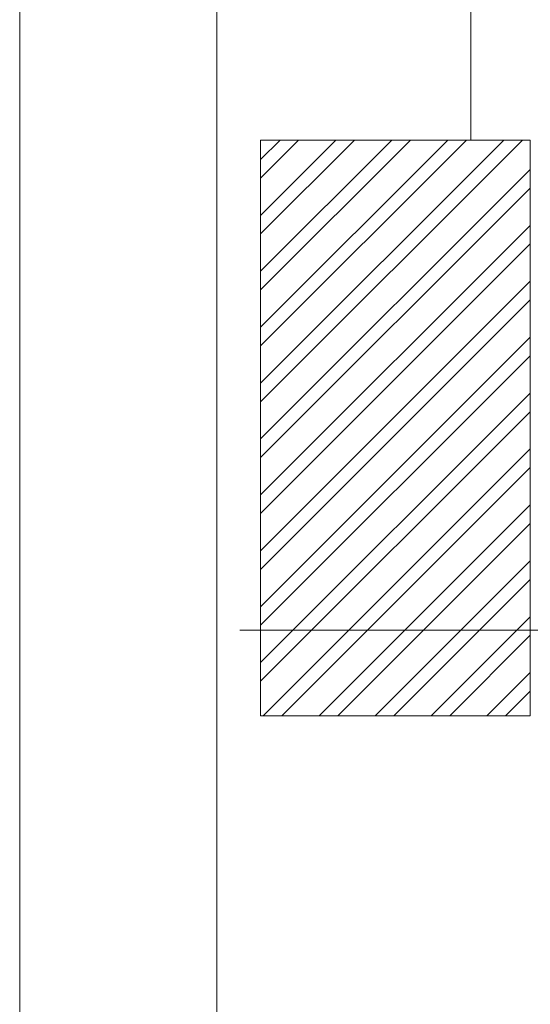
# Paper-space layout 'A-15 INWENTARYZACJA - PRZEKRÓJ' of a CAD drawing. Header units: millimetres. Extents: x 0 to 594, y 0 to 550.
# Tile 2 of 62: x 0 to 77, y 105 to 255. Entities that reach past the tile are written whole.
import ezdxf
from ezdxf.xclip import XClip

# ---------------------------------------------------------------- set-up
doc = ezdxf.new("R2010")
doc.units = ezdxf.units.MM
doc.header["$MEASUREMENT"] = 0
doc.header["$XCLIPFRAME"] = 0
doc.linetypes.add('KURZGESTRICHELT', pattern=[550, 400, -150])
doc.layers.add('0_Nr_pióra__2', color=8, linetype='Continuous', lineweight=13)
doc.layers.add('A_Arkusz_Nr_pióra__1', color=7, linetype='Continuous', lineweight=20)
doc.layers.add('A_podrys', color=7, linetype='Continuous')
doc.layers.add('A_strop_Nr_pióra__10', color=7, linetype='Continuous', lineweight=13, true_color=0x4b4b4b)
doc.layers.add('A_widok_Nr_pióra__9', color=7, linetype='Continuous', lineweight=13, true_color=0xadadad)

# ---------------------------------------------------------------- blocks, each defined once
blk = doc.blocks.new('Rysunek_2_2', base_point=(-1563, -181.13))
at = {"linetype": 'Continuous', "lineweight": 13}
h = blk.add_hatch(dxfattribs=at)
h.set_pattern_fill('stal_0002', color=8, style=0, pattern_type=2)
h.set_pattern_definition([(45, (-1563.001, -181.1307), (-4.24264, 4.24264), []), (45, (-1564.415, -179.7165), (-4.24264, 4.24264), [])])
h.paths.add_polyline_path([(77.46, 148.86), (77.46, 236.25), (36.55, 236.25), (36.55, 148.86)])
at = {"layer": '0_Nr_pióra__2', "color": 8, "linetype": 'Continuous', "lineweight": 13, "flags": 128}
blk.add_lwpolyline([(77.46, 148.86), (77.46, 236.25), (36.55, 236.25), (36.55, 148.86)], close=True, dxfattribs=at)
at = {"layer": 'A_strop_Nr_pióra__10', "color": 251, "linetype": 'KURZGESTRICHELT', "lineweight": 13, "true_color": 0x4b4b4b}
blk.add_line((33.41, 161.86), (128.12, 161.86), dxfattribs=at)
at = {"layer": 'A_widok_Nr_pióra__9', "color": 253, "linetype": 'Continuous', "lineweight": 13, "true_color": 0xadadad}
blk.add_line((68.46, 236.25), (68.46, 520.46), dxfattribs=at)

psp = doc.layouts.new('A-15 INWENTARYZACJA - PRZEKRÓJ')

# ---------------------------------------------------------------- linework, layer by layer
at = {"layer": 'A_Arkusz_Nr_pióra__1', "color": 7, "linetype": 'Continuous', "lineweight": 20}
psp.add_line((29.9, 545.1), (29.9, 4.9), dxfattribs=at)
at = {"layer": 'A_Arkusz_Nr_pióra__1', "color": 7, "linetype": 'Continuous', "lineweight": 20, "flags": 128}
psp.add_lwpolyline([(0, 550), (594, 550), (594, 0), (0, 0)], close=True, dxfattribs=at)

# ---------------------------------------------------------------- block references
at = {"layer": 'A_podrys', "color": 37, "linetype": 'Continuous', "lineweight": 5, "true_color": 0x656532}
ref = psp.add_blockref('Rysunek_2_2', (-1563, -181.13), dxfattribs=at)
XClip(ref).set_block_clipping_path([(33.4137328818, 99.0731171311), (589.1, 545.1)])

doc.saveas('drawing.dxf')
